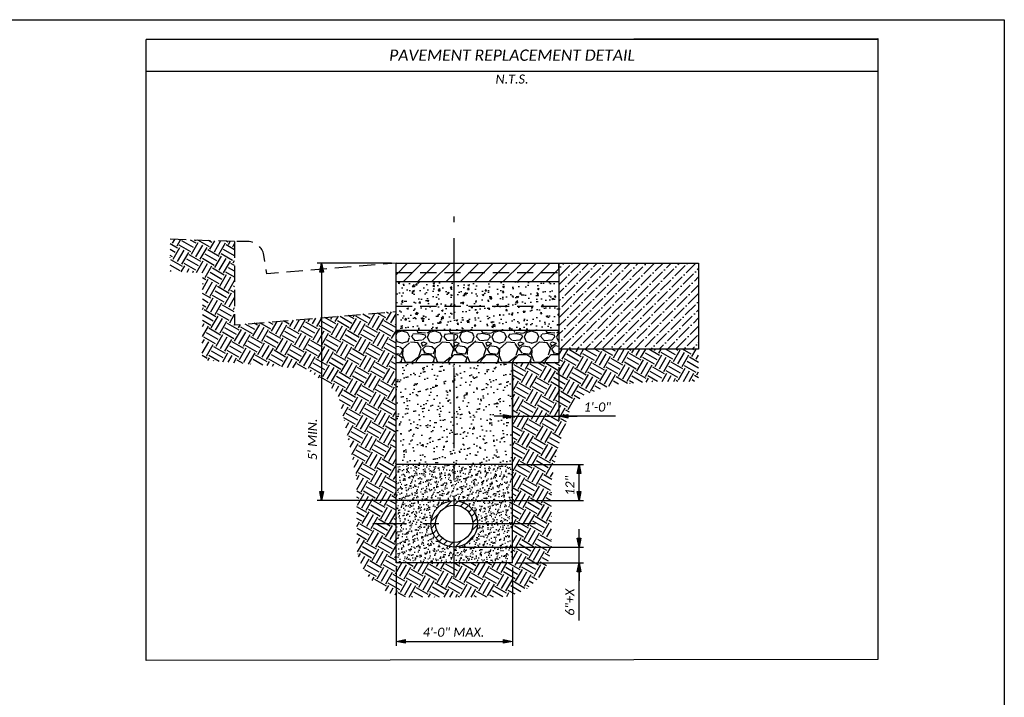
# Model space of a CAD drawing. Header units: feet. Extents: x 100 to 230, y 0 to 21.
# Tile 25 of 31: x 115 to 130, y 10 to 21. Entities that reach past the tile are written whole.
import ezdxf
from ezdxf.enums import TextEntityAlignment as Align

# ---------------------------------------------------------------- set-up
doc = ezdxf.new("R2010")
doc.units = ezdxf.units.FT
doc.header["$MEASUREMENT"] = 0
doc.linetypes.add('( Center )', pattern=[2, 1.25, -0.25, 0.25, -0.25])
doc.linetypes.add('DASHED2', pattern=[0.375, 0.25, -0.125])
doc.layers.add('0_View_Frame_Border', color=7, linetype='Continuous', plot=False)
for name, color, linetype in [('PF_P_Text', 7, 'Continuous'), ('SC_Shading1', 253, 'Continuous'), ('SH_Text', 7, 'Continuous')]:
    doc.layers.add(name, color=color, linetype=linetype)
doc.styles.add('Slanted-Normal', font='calibrii.ttf', dxfattribs={"height": 0.14})
doc.dimstyles.new('Dec-0  Slanted', dxfattribs={"dimtxt": 0.14, "dimasz": 0.14, "dimexe": 0.07000000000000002, "dimexo": 0.07000000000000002, "dimgap": 0.07000000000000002, "dimtad": 1, "dimdec": 0, "dimzin": 3, "dimdsep": 46, "dimtxsty": 'Slanted-Normal', "dimblk": 'Dim1', "dimcen": 0, "dimclrd": 95, "dimclre": 95, "dimclrt": 7, "dimaunit": 1, "dimadec": 5, "dimazin": 3, "dimtfac": 1, "dimtdec": 0, "dimtmove": 1, "dimatfit": 0, "dimldrblk": 'Dim1', "dimfxl": 1, "dimtolj": 1, "dimtzin": 0, "dimlwd": -1, "dimlwe": -1, "dimarcsym": 0})

# ---------------------------------------------------------------- blocks, each defined once
blk = doc.blocks.new('Dim1')
h = blk.add_hatch(color=4)
h.dxf.hatch_style = 1
h.paths.add_polyline_path([(0, 0), (-1.000000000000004, -0.1999999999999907), (-1.000000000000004, 0.1999999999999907)])
at = {"color": 4}
blk.add_lwpolyline([(0, 0), (-1.000000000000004, -0.1999999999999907), (-1.000000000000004, 0.1999999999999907), (0, 0)], dxfattribs=at)
blk = doc.blocks.new('*D904')
at = {"layer": 'Defpoints', "color": 0, "transparency": 16777216}
for p in [(121.0786991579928, 17.22862593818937), (119.9256785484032, 13.54898334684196), (121.9798688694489, 13.54898334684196)]:
    blk.add_point(p, dxfattribs=at)
at = {"layer": 'PF_P_Text', "color": 95, "linetype": 'Continuous', "transparency": 16777216}
for p, q in [((121.0086991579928, 17.22862593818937), (119.8556785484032, 17.22862593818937)), ((119.9256785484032, 17.08862593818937), (119.9256785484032, 13.68898334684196)), ((121.9098688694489, 13.54898334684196), (119.8556785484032, 13.54898334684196))]:
    blk.add_line(p, q, dxfattribs=at)
at = {"layer": 'PF_P_Text', "color": 95, "transparency": 16777216, "xscale": 0.14, "yscale": 0.14, "zscale": 0.14}
for p, rotation in [((119.9256785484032, 17.22862593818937), 90), ((119.9256785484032, 13.54898334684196), 270)]:
    blk.add_blockref('Dim1', p, dxfattribs=dict(at, rotation=rotation))
at = {"layer": 'PF_P_Text', "color": 7, "transparency": 16777216, "insert": (119.7846554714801, 14.4961203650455), "char_height": 0.14, "attachment_point": 5, "rotation": 90, "style": 'Slanted-Normal'}
blk.add_mtext("\\A1;5' MIN.", dxfattribs=at)
blk = doc.blocks.new('*D905')
at = {"layer": 'Defpoints', "color": 0, "transparency": 16777216}
for p in [(121.9798688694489, 12.8280475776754), (123.9134994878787, 12.8280475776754), (122.8810385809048, 12.58324526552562)]:
    blk.add_point(p, dxfattribs=at)
at = {"layer": 'PF_P_Text', "color": 95, "linetype": 'Continuous', "transparency": 16777216}
for p, q in [((123.9134994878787, 12.9680475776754), (123.9134994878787, 13.1080475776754)), ((122.0498688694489, 12.8280475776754), (123.9834994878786, 12.8280475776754)), ((123.9134994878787, 12.58324526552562), (123.9134994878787, 12.8280475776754)), ((123.9134994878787, 12.58324526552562), (123.9134994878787, 12.8280475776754)), ((122.9510385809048, 12.58324526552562), (123.9834994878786, 12.58324526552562)), ((123.9134994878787, 11.6915801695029), (123.9134994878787, 12.58324526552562)), ((123.9134994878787, 12.44324526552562), (123.9134994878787, 12.30324526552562))]:
    blk.add_line(p, q, dxfattribs=at)
at = {"layer": 'PF_P_Text', "color": 95, "transparency": 16777216, "xscale": 0.14, "yscale": 0.14, "zscale": 0.14}
for p, rotation in [((123.9134994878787, 12.8280475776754), 270), ((123.9134994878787, 12.58324526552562), 90)]:
    blk.add_blockref('Dim1', p, dxfattribs=dict(at, rotation=rotation))
at = {"layer": 'PF_P_Text', "color": 7, "transparency": 16777216, "insert": (123.7718302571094, 11.97330324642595), "char_height": 0.14, "attachment_point": 5, "rotation": 90, "style": 'Slanted-Normal'}
blk.add_mtext('\\A1;6"+X', dxfattribs=at)
blk = doc.blocks.new('*D895')
at = {"layer": 'Defpoints', "color": 0, "transparency": 16777216}
for p in [(122.8810385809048, 14.1071241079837), (123.9134994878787, 14.1071241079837), (121.9798688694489, 13.54898334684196)]:
    blk.add_point(p, dxfattribs=at)
at = {"layer": 'PF_P_Text', "color": 95, "linetype": 'Continuous', "transparency": 16777216}
for p, q in [((122.9510385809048, 14.1071241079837), (123.9834994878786, 14.1071241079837)), ((123.9134994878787, 13.68898334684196), (123.9134994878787, 13.9671241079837)), ((122.0498688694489, 13.54898334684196), (123.9834994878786, 13.54898334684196))]:
    blk.add_line(p, q, dxfattribs=at)
at = {"layer": 'PF_P_Text', "color": 95, "transparency": 16777216, "xscale": 0.14, "yscale": 0.14, "zscale": 0.14}
for p, rotation in [((123.9134994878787, 14.1071241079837), 90), ((123.9134994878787, 13.54898334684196), 270)]:
    blk.add_blockref('Dim1', p, dxfattribs=dict(at, rotation=rotation))
at = {"layer": 'PF_P_Text', "color": 7, "transparency": 16777216, "insert": (123.7727994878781, 13.77860514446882), "char_height": 0.14, "attachment_point": 5, "rotation": 90, "style": 'Slanted-Normal'}
blk.add_mtext('\\A1;12"', dxfattribs=at)
blk = doc.blocks.new('*D896')
at = {"layer": 'Defpoints', "color": 0, "transparency": 16777216}
for p in [(121.0786991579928, 12.58324526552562), (122.8810385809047, 12.58324526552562), (122.8810385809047, 11.36600831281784)]:
    blk.add_point(p, dxfattribs=at)
at = {"layer": 'PF_P_Text', "color": 95, "linetype": 'Continuous', "transparency": 16777216}
for p, q in [((121.0786991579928, 12.51324526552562), (121.0786991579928, 11.29600831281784)), ((122.8810385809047, 12.51324526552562), (122.8810385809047, 11.29600831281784)), ((121.2186991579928, 11.36600831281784), (122.7410385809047, 11.36600831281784))]:
    blk.add_line(p, q, dxfattribs=at)
at = {"layer": 'PF_P_Text', "color": 95, "transparency": 16777216, "xscale": 0.14, "yscale": 0.14, "zscale": 0.14, "rotation": 180}
blk.add_blockref('Dim1', (121.0786991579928, 11.36600831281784), dxfattribs=at)
at = {"layer": 'PF_P_Text', "color": 95, "transparency": 16777216, "xscale": 0.14, "yscale": 0.14, "zscale": 0.14}
blk.add_blockref('Dim1', (122.8810385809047, 11.36600831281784), dxfattribs=at)
at = {"layer": 'PF_P_Text', "color": 7, "transparency": 16777216, "insert": (121.9697044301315, 11.50773138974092), "char_height": 0.14, "width": 0.9422, "attachment_point": 5, "style": 'Slanted-Normal'}
blk.add_mtext('\\A1;4\'-0" MAX.', dxfattribs=at)
blk = doc.blocks.new('*D897')
at = {"layer": 'Defpoints', "color": 0, "transparency": 16777216}
for p in [(122.8810385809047, 15.6869593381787), (123.6019743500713, 15.6869593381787), (123.6019743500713, 14.8555855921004)]:
    blk.add_point(p, dxfattribs=at)
at = {"layer": 'PF_P_Text', "color": 95, "linetype": 'Continuous', "transparency": 16777216}
for p, q in [((122.8810385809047, 15.6169593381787), (122.8810385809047, 14.7855855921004)), ((123.6019743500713, 15.6169593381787), (123.6019743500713, 14.7855855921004)), ((122.7410385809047, 14.8555855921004), (122.6010385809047, 14.8555855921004)), ((122.8810385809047, 14.8555855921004), (123.6019743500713, 14.8555855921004)), ((122.8810385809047, 14.8555855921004), (123.6019743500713, 14.8555855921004)), ((124.4765688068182, 14.8555855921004), (123.6019743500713, 14.8555855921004)), ((123.7419743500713, 14.8555855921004), (123.8819743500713, 14.8555855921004))]:
    blk.add_line(p, q, dxfattribs=at)
at = {"layer": 'PF_P_Text', "color": 95, "transparency": 16777216, "xscale": 0.14, "yscale": 0.14, "zscale": 0.14}
blk.add_blockref('Dim1', (122.8810385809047, 14.8555855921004), dxfattribs=at)
at = {"layer": 'PF_P_Text', "color": 95, "transparency": 16777216, "xscale": 0.14, "yscale": 0.14, "zscale": 0.14, "rotation": 180}
blk.add_blockref('Dim1', (123.6019743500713, 14.8555855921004), dxfattribs=at)
at = {"layer": 'PF_P_Text', "color": 7, "transparency": 16777216, "insert": (124.1960303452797, 14.99730866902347), "char_height": 0.14, "attachment_point": 5, "style": 'Slanted-Normal'}
blk.add_mtext('\\A1;1\'-0"', dxfattribs=at)

msp = doc.modelspace()

# ---------------------------------------------------------------- hatches: boundary and pattern name
at = {"layer": 'SC_Shading1'}
h = msp.add_hatch(dxfattribs=at)
h.set_pattern_fill('EARTH', color=256, scale=0.8337500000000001, angle=59.99999999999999, style=0)
h.set_pattern_definition([(59.99999999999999, (0, 0), (-0.07629342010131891, 0.284730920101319), [0.2084375, -0.2084375]), (59.99999999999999, (-0.0676920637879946, 0.03908203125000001), (-0.07629342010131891, 0.284730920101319), [0.2084375, -0.2084375]), (59.99999999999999, (-0.1353841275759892, 0.07816406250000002), (-0.07629342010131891, 0.284730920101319), [0.2084375, -0.2084375]), (150, (-0.1449208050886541, 0.1137554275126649), (-0.284730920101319, -0.07629342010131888), [0.2084375, -0.2084375]), (150, (-0.1058387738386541, 0.1814474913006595), (-0.284730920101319, -0.07629342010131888), [0.2084375, -0.2084375]), (150, (-0.06675674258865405, 0.2491395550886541), (-0.284730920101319, -0.07629342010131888), [0.2084375, -0.2084375])])
edge = h.paths.add_edge_path()
edge.add_line((123.5891943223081, 14.36626271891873), (123.8009479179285, 15.02455775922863))
edge.add_line((123.8009479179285, 15.02455775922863), (123.9950554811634, 15.18325409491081))
edge.add_line((123.9950554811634, 15.18325409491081), (124.4597367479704, 15.34782772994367))
edge.add_line((124.4597367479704, 15.34782772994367), (125.1201461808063, 15.39532593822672))
edge.add_line((125.1201461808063, 15.39532593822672), (125.7647816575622, 15.39532593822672))
edge.add_line((125.7647816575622, 15.39532593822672), (125.7647816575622, 15.8953259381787))
edge.add_line((125.7647816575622, 15.8953259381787), (123.6019743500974, 15.89532593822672))
edge.add_line((123.6019743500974, 15.89532593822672), (123.6019743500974, 15.6869593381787))
edge.add_line((123.6019743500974, 15.6869593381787), (122.8810385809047, 15.6869593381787))
edge.add_line((122.8810385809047, 15.6869593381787), (122.8810385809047, 12.58324526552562))
edge.add_line((122.8810385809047, 12.58324526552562), (121.0786991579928, 12.58324526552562))
edge.add_line((121.0786991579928, 12.58324526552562), (121.0786991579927, 16.47862593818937))
edge.add_line((121.0786991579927, 16.47862593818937), (118.5786991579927, 16.27029260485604))
edge.add_line((118.5786991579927, 16.27029260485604), (118.5786991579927, 17.5619592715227))
edge.add_line((118.5786991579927, 17.5619592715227), (117.5793083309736, 17.5968587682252))
edge.add_line((117.5793083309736, 17.5968587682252), (117.5793083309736, 17.0968587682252))
edge.add_line((117.5793083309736, 17.0968587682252), (118.0790037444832, 17.07940901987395))
edge.add_line((118.0790037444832, 17.07940901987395), (118.0786991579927, 15.72689283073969))
edge.add_line((118.0786991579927, 15.72689283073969), (119.7048110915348, 15.58561874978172))
edge.add_line((119.7048110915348, 15.58561874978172), (120.1769098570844, 15.21742729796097))
edge.add_line((120.1769098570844, 15.21742729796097), (120.3705434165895, 14.36626271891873))
edge.add_line((120.3705434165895, 14.36626271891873), (120.4705382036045, 13.8725413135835))
edge.add_line((120.4705382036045, 13.8725413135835), (120.4705382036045, 12.89023866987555))
edge.add_arc((121.3180628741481, 12.89726951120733), 0.8475538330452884, 180.4752997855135, 270.4025428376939)
edge.add_line((121.3240174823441, 12.04973659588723), (121.9798688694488, 12.04973659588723))
edge.add_line((121.9798688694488, 12.04973659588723), (122.6357202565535, 12.04973659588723))
edge.add_arc((122.6416748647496, 12.8972695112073), 0.8475538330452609, 269.5974571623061, 359.5247002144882)
edge.add_line((123.4891995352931, 12.89023866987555), (123.4891995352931, 13.8725413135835))
edge.add_line((123.4891995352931, 13.8725413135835), (123.5891943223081, 14.36626271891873))
h = msp.add_hatch(dxfattribs=at)
h.set_pattern_fill('ANSI31', color=256, scale=1.25)
h.set_pattern_definition([(45, (121.9798688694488, 17.94956170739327), (-0.1104854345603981, 0.1104854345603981), [])])
h.paths.add_polyline_path([(121.0786991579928, 17.2286259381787), (121.0786991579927, 16.9369593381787), (123.6019743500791, 16.93695933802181), (123.6019743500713, 17.22862593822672)])
h = msp.add_hatch(dxfattribs=at)
h.set_pattern_fill('ANSI36', color=256, scale=0.7209357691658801, style=0)
h.set_pattern_definition([(45, (-106.4886200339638, -144.5066417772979), (0.04779174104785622, 0.1752363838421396), [0.2252924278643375, -0.04505848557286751, 0, -0.04505848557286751])])
h.paths.add_polyline_path([(123.6019743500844, 15.89532593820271), (123.6019743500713, 17.22862593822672), (125.7647816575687, 17.22862593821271), (125.7647816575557, 15.8953259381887)])
h = msp.add_hatch(dxfattribs=at)
h.set_pattern_fill('AR-CONC', color=256, scale=0.03749999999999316)
h.set_pattern_definition([(49.99999999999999, (121.9798688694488, 17.94956170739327), (0.2689725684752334, -0.02353205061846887), [0.02812499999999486, -0.3093749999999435]), (355, (121.9798688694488, 17.94956170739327), (-0.05203175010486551, 0.282072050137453), [0.02249999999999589, -0.2474999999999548]), (100.45144446, (122.0022832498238, 17.94760070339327), (0.2169408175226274, 0.2585399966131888), [0.02390257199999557, -0.2629282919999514]), (46.18420000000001, (121.9798688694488, 18.02456170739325), (0.4002154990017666, -0.06206973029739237), [0.0421874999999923, -0.4640624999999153]), (96.63563549, (122.0132201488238, 18.01938921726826), (0.3504982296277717, 0.3652944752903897), [0.03585387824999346, -0.3943926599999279]), (351.1841639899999, (121.9798688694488, 18.02456170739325), (0.3504982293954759, 0.3652944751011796), [0.03374999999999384, -0.3712500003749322]), (21, (122.0173688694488, 18.00581170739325), (0.2238401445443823, -0.1509820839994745), [0.02812499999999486, -0.3093749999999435]), (326.0000000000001, (122.0173688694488, 18.00581170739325), (0.09124324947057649, 0.2719312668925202), [0.02249999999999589, -0.2474999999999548]), (71.45144474, (122.0360222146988, 17.99322986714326), (0.3150833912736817, 0.1209491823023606), [0.02390257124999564, -0.262928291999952]), (37.50000000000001, (121.9798688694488, 17.94956170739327), (0.004559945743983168, 0.124835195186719), [0, -0.2444999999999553, 0, -0.2512499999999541, 0, -0.2484374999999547]), (7.499999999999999, (121.9798688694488, 17.94956170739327), (0.09865107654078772, 0.1479043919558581), [0, -0.1432499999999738, 0, -0.2388749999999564, 0, -0.09468749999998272]), (327.5, (121.8962438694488, 17.94956170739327), (0.2001834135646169, -0.008458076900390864), [0, -0.09374999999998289, 0, -0.2924999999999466, 0, -0.3881249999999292]), (317.5, (121.8587438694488, 17.94956170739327), (0.2186948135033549, 0.0375393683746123), [0, -0.1218749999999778, 0, -0.1942499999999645, 0, -0.2756249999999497])])
h.paths.add_polyline_path([(121.0786991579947, 16.93695933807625), (123.6019743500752, 16.93695933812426), (123.6019743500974, 16.1869593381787), (121.0786991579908, 16.1869593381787)])
edge = h.paths.add_edge_path(flags=17)
edge.add_line((123.6019743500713, 16.6879241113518), (123.6019743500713, 16.57978374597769))
h = msp.add_hatch(dxfattribs=at)
h.set_pattern_fill('GRAVEL', color=256, scale=0.5)
h.set_pattern_definition([(228.012787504, (174.0347183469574, 25.58132482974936), (-4.000000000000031, -4.500000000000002), [0.067268, -6.659544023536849]), (184.969740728, (173.9897183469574, 25.53132482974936), (5.999999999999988, 0.5000000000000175), [0.115434, -11.427962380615]), (132.510447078, (173.8747183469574, 25.52132482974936), (5.000000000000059, -5.499999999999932), [0.08139400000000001, -8.05801629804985]), (267.273689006, (173.6797183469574, 25.39632482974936), (0.5000000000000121, 10.00000000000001), [0.105119, -10.4067790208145]), (292.833654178, (173.6747183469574, 25.29132482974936), (-2.499999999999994, 6.000000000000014), [0.1030775, -10.20468656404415]), (357.273689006, (173.7147183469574, 25.19632482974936), (-10.00000000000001, 0.5000000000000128), [0.105119, -10.4067790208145]), (37.6942404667, (173.8197183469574, 25.19132482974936), (-6.499999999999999, -4.999999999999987), [0.1390145, -13.762424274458]), (72.2553283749, (173.9297183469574, 25.27632482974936), (3.500000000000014, 11), [0.131244, -12.9931607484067]), (121.429565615, (173.9697183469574, 25.40132482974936), (-4.00000000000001, 6.499999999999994), [0.105475, -10.4420365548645]), (175.236358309, (173.9147183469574, 25.49132482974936), (5.499999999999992, -0.500000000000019), [0.120416, -5.90038128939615]), (222.397437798, (173.7947183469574, 25.50132482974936), (-5.999999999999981, -5.499999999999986), [0.155724, -15.41668750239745]), (138.814074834, (174.1747183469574, 25.39132482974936), (-3.500000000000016, 3), [0.05315049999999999, -5.261922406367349]), (171.46923439, (174.1347183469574, 25.42632482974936), (6.499999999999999, -0.9999999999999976), [0.1011185, -10.0107557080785]), (225, (174.0347183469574, 25.44132482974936), (-5.551115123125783e-17, -0.4999999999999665), [0.0707105, -0.63639628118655]), (203.198590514, (173.9997183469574, 25.50132482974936), (2.499999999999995, 0.9999999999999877), [0.038079, -3.76980755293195]), (291.801409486, (173.9647183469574, 25.48632482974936), (-0.499999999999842, 1.500000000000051), [0.0538515, -2.63873090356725]), (30.96375653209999, (173.9847183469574, 25.43632482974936), (1.500000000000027, 0.9999999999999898), [0.0874645, -2.82801144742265]), (161.565051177, (174.0597183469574, 25.48132482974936), (1.000000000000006, -0.4999999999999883), [0.0632455, -1.5178933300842]), (16.389540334, (173.6747183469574, 25.48632482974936), (4.999999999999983, 1.500000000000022), [0.0886, -8.7714225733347]), (70.3461759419, (173.7597183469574, 25.51132482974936), (-2.00000000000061, -5.500000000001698), [0.0743305, -7.3587038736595]), (293.198590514, (174.0597183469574, 25.58132482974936), (-0.9999999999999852, 2.499999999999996), [0.0761575, -3.73172905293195]), (343.610459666, (174.0897183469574, 25.51132482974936), (-4.999999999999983, 1.500000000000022), [0.08859999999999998, -8.771422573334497]), (339.44395478, (173.6747183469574, 25.17632482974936), (-2.500000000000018, 1.000000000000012), [0.08543999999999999, -4.186561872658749]), (294.775140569, (173.7547183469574, 25.14632482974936), (-2.500000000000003, 5.500000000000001), [0.071589, -7.087321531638]), (66.8014094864, (174.0647183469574, 25.08132482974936), (0.9999999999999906, 2.499999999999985), [0.0761575, -3.73172905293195]), (17.3540246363, (174.0947183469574, 25.15132482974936), (-6.499999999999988, -1.999999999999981), [0.0838155, -8.29771180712]), (69.44395478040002, (173.8197183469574, 25.08132482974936), (-1.000000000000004, -2.499999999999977), [0.04271999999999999, -4.229281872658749]), (101.309932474, (174.0347183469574, 25.08132482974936), (-0.4999999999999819, 2.000000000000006), [0.025495, -2.5240147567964]), (165.963756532, (174.0297183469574, 25.10632482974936), (1.499999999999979, -0.5000000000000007), [0.1030775, -1.95847531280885]), (186.009005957, (173.9297183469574, 25.13132482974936), (5.000000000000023, 0.4999999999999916), [0.095525, -9.456961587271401]), (303.690067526, (173.9847183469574, 25.39132482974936), (-0.4999999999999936, 0.9999999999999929), [0.07211099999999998, -1.730664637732]), (353.157226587, (174.0247183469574, 25.33132482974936), (8.500000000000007, -1.000000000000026), [0.125897, -12.46378131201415]), (60.9453959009, (174.1497183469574, 25.31632482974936), (-1.999999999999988, -3.499999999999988), [0.051478, -5.0963370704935]), (90, (174.1747183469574, 25.36132482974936), (-0.4999999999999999, 0.5), [0.03, -0.47]), (120.256437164, (173.9197183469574, 25.14632482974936), (2.000000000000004, -3.500000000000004), [0.069462, -6.876759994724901]), (48.01278750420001, (173.8847183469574, 25.20632482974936), (4, 4.499999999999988), [0.134536, -6.592276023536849]), (0, (173.9747183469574, 25.30632482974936), (0.5, 0.5), [0.13, -0.37]), (325.3048464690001, (174.1047183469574, 25.30632482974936), (5.000000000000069, -3.499999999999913), [0.07905699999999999, -7.826637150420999]), (254.054604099, (174.1697183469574, 25.26132482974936), (-0.5000000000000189, -2.000000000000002), [0.072801, -3.56725394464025]), (207.645975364, (174.1497183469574, 25.19132482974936), (-9.499999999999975, -5.000000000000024), [0.1185325, -11.7347370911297]), (175.42607874, (174.0447183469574, 25.13632482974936), (-6.499999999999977, 0.5000000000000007), [0.1253995, -12.41453670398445])])
h.paths.add_polyline_path([(121.0786991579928, 16.1869593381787), (121.0786991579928, 15.6869593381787), (123.6019743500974, 15.6869593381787), (123.6019743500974, 16.1869593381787)])
h = msp.add_hatch(dxfattribs=at)
h.set_pattern_fill('AR-SAND', color=256, scale=0.1, angle=59.99999999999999, style=0)
h.set_pattern_definition([(97.49999999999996, (-10, 0), (-0.1700175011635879, 0.09088580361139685), [0, -0.152, 0, -0.17, 0, -0.1625]), (67.5, (-10, 0), (-0.1559161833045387, 0.2943744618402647), [0, -0.082, 0, -0.137, 0, -0.0525]), (27.49999999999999, (-10.0615, -0.1065211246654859), (0.155217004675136, 0.2699755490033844), [0, -0.05, 0, -0.18, 0, -0.235]), (17.49999999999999, (-10.0615, -0.1065211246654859), (0.07429739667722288, 0.3042219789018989), [0, -0.025, 0, -0.118, 0, -0.135])])
h.paths.add_polyline_path([(122.8810385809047, 15.6869593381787), (121.0786991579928, 15.6869593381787), (121.0786991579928, 14.1071241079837), (122.8810385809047, 14.1071241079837)])
h = msp.add_hatch(dxfattribs=at)
h.set_pattern_fill('AR-SAND', color=256, scale=0.05, angle=59.99999999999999, style=0)
h.set_pattern_definition([(97.49999999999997, (0, 0), (-0.08500875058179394, 0.04544290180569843), [0, -0.07600000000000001, 0, -0.085, 0, -0.08125]), (67.5, (0, 0), (-0.07795809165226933, 0.1471872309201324), [0, -0.041, 0, -0.0685, 0, -0.02625]), (27.49999999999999, (-0.03075000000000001, -0.05326056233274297), (0.07760850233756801, 0.1349877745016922), [0, -0.025, 0, -0.09000000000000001, 0, -0.1175]), (17.49999999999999, (-0.03075000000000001, -0.05326056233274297), (0.03714869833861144, 0.1521109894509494), [0, -0.0125, 0, -0.059, 0, -0.0675])])
h.paths.add_polyline_path([(121.619400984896, 13.18851546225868), (121.0786991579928, 13.18851546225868), (121.0786991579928, 12.58324526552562), (121.9798688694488, 12.58324526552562), (121.9798688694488, 12.8280475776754, -0.4142135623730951)])
h.paths.add_polyline_path([(121.619400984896, 13.18851546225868, -0.4142135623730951), (121.9798688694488, 13.54898334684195), (121.9798688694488, 14.1071241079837), (121.0786991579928, 14.1071241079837), (121.0786991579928, 13.18851546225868)])
h.paths.add_polyline_path([(121.9798688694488, 14.1071241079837), (121.9798688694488, 13.54898334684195, -0.4142135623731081), (122.3403367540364, 13.18851546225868), (122.8810385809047, 13.18851546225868), (122.8810385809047, 14.1071241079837)])
h.paths.add_polyline_path([(122.8810385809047, 13.18851546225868), (122.3403367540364, 13.18851546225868, -0.4142135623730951), (121.9798688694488, 12.8280475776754), (121.9798688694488, 12.58324526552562), (122.8810385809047, 12.58324526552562)])
at = {"layer": 'SH_Text'}
h = msp.add_hatch(dxfattribs=at)
h.set_pattern_fill('ANSI31', color=256, scale=0.625)
h.set_pattern_definition([(45, (1399.329600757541, 136.1417067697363), (-0.05524271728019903, 0.05524271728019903), [])])
h.paths.add_polyline_path([(122.3403367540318, 13.18851546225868, 1), (121.6194009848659, 13.18851546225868, 1)])
h.paths.add_polyline_path([(121.6914945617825, 13.18851546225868, -1), (122.2682431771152, 13.18851546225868, -1)], flags=16)

# ---------------------------------------------------------------- linework, layer by layer
at = {"layer": '0_View_Frame_Border'}
msp.add_lwpolyline([(100, 21), (130.5, 21), (130.5, 0), (100, 0)], close=True, dxfattribs=at)
at = {"layer": 'SC_Shading1', "linetype": 'DASHED2'}
msp.add_line((118.5786991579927, 17.5619592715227), (117.5793083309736, 17.5968587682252), dxfattribs=at)
at = {"layer": 'SC_Shading1', "linetype": 'DASHED2', "flags": 128}
msp.add_lwpolyline([(118.5786991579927, 17.5619592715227), (118.5786991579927, 16.27029260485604), (121.0786991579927, 16.47862593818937), (121.0786991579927, 17.22862593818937), (119.0786991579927, 17.0619592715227), (119.0301825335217, 17.35305901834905, 0.3666293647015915), (118.7835840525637, 17.5619592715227)], format="xyb", close=True, dxfattribs=at)
at = {"layer": 'SH_Text'}
for p, q in [((117.2110668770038, 20.7), (128.5389331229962, 20.7)), ((117.2110668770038, 20.2), (128.5389331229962, 20.2)), ((121.0786991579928, 12.58324526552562), (121.0786991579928, 17.22862593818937)), ((121.0786991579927, 17.22862593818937), (123.6019743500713, 17.22862593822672)), ((123.6019743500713, 17.22862593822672), (125.7647816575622, 17.22862593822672)), ((123.6019743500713, 17.1204855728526), (123.6019743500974, 17.22862593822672)), ((123.6019743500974, 17.2286259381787), (123.6019743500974, 16.9369593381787)), ((125.7647816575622, 17.22862593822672), (125.7647816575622, 15.89532593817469)), ((123.6019743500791, 16.93695933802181), (121.0786991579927, 16.93695933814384)), ((123.6019743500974, 16.9369593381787), (123.6019743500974, 16.1869593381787)), ((121.0786991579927, 16.1869593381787), (123.6019743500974, 16.1869593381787)), ((121.0786991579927, 16.1869593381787), (123.6019743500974, 16.1869593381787)), ((123.6019743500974, 16.1869593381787), (123.6019743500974, 15.6869593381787)), ((123.6019743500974, 16.1869593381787), (123.6019743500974, 15.6869593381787)), ((125.7647816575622, 15.8953259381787), (123.6019743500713, 15.89532593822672)), ((121.0786991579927, 15.6869593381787), (123.6019743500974, 15.6869593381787)), ((121.0786991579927, 15.6869593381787), (123.6019743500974, 15.6869593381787)), ((122.8810385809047, 12.58324526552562), (122.8810385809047, 15.6869593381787)), ((122.8810385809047, 14.1071241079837), (121.0786991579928, 14.1071241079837)), ((122.8810385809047, 12.58324526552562), (121.0786991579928, 12.58324526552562))]:
    msp.add_line(p, q, dxfattribs=at)
at = {"layer": 'SH_Text', "linetype": '( Center )'}
for p, q in [((121.9798688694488, 12.36230949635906), (121.9798688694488, 17.94956170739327)), ((123.241506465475, 13.18851546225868), (120.7182312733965, 13.18851546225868))]:
    msp.add_line(p, q, dxfattribs=at)
at = {"layer": 'SH_Text', "linetype": 'DASHED2'}
for p, q in [((121.0786991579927, 17.0827926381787), (123.6019743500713, 17.0827926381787)), ((121.0786991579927, 16.5619593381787), (123.6019743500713, 16.5619593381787))]:
    msp.add_line(p, q, dxfattribs=at)
at = {"layer": 'SH_Text', "color": 0}
msp.add_lwpolyline([(128.5389331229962, 11.08611736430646), (117.2110668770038, 11.0685944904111), (117.2110668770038, 20.69123856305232), (128.5389331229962, 20.70876143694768)], close=True, dxfattribs=at)
for radius in [0.3604678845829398, 0.288374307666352]:
    msp.add_circle((121.9798688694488, 13.18851546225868), radius, dxfattribs=at)

# ---------------------------------------------------------------- texts
at = {"layer": 'PF_P_Text', "style": 'Slanted-Normal'}
for s, height, p in [('PAVEMENT REPLACEMENT DETAIL', 0.175, (122.875, 20.45)), ('N.T.S.', 0.14, (122.875, 20.07999999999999))]:
    msp.add_text(s, height=height, dxfattribs=at).set_placement(p, align=Align.MIDDLE_CENTER)

# ---------------------------------------------------------------- dimensions: what is measured, and where the dimension line sits
at = {"layer": 'PF_P_Text', "color": 0}
for base, p1, p2, angle, text, override, picture, middle, dimtype in [((119.9256785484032, 13.54898334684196), (121.0786991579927, 17.22862593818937), (121.9798688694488, 13.54898334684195), 90, "5' MIN.", {"dimpost": "'", "dimtmove": 0}, '*D904', (119.9256785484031, 14.4961203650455), 160), ((123.6019743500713, 14.8555855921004), (122.8810385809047, 15.6869593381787), (123.6019743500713, 15.6869593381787), 0, '1\'-0"', {"dimpost": "'"}, '*D897', (124.1960303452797, 14.8555855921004), 161), ((123.9134994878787, 14.1071241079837), (121.9798688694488, 13.54898334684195), (122.8810385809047, 14.1071241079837), 270, '12"', {"dimpost": "'"}, '*D895', (123.9134994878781, 13.77860514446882), 160), ((123.9134994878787, 12.8280475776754), (122.8810385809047, 12.58324526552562), (121.9798688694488, 12.8280475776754), 270, '6"+X', {"dimpost": "'"}, '*D905', (123.9134994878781, 11.97330324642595), 160), ((122.8810385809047, 11.36600831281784), (121.0786991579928, 12.58324526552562), (122.8810385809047, 12.58324526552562), 0, '4\'-0" MAX.', {"dimpost": "'"}, '*D896', (121.9697044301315, 11.36600831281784), 161)]:
    dim = msp.add_linear_dim(base=base, p1=p1, p2=p2, angle=angle, text=text, dimstyle='Dec-0  Slanted', override=override, dxfattribs=at)
    dim.commit()
    dim.dimension.update_dxf_attribs({"geometry": picture, "text_midpoint": middle, "dimtype": dimtype})

doc.saveas('drawing.dxf')
